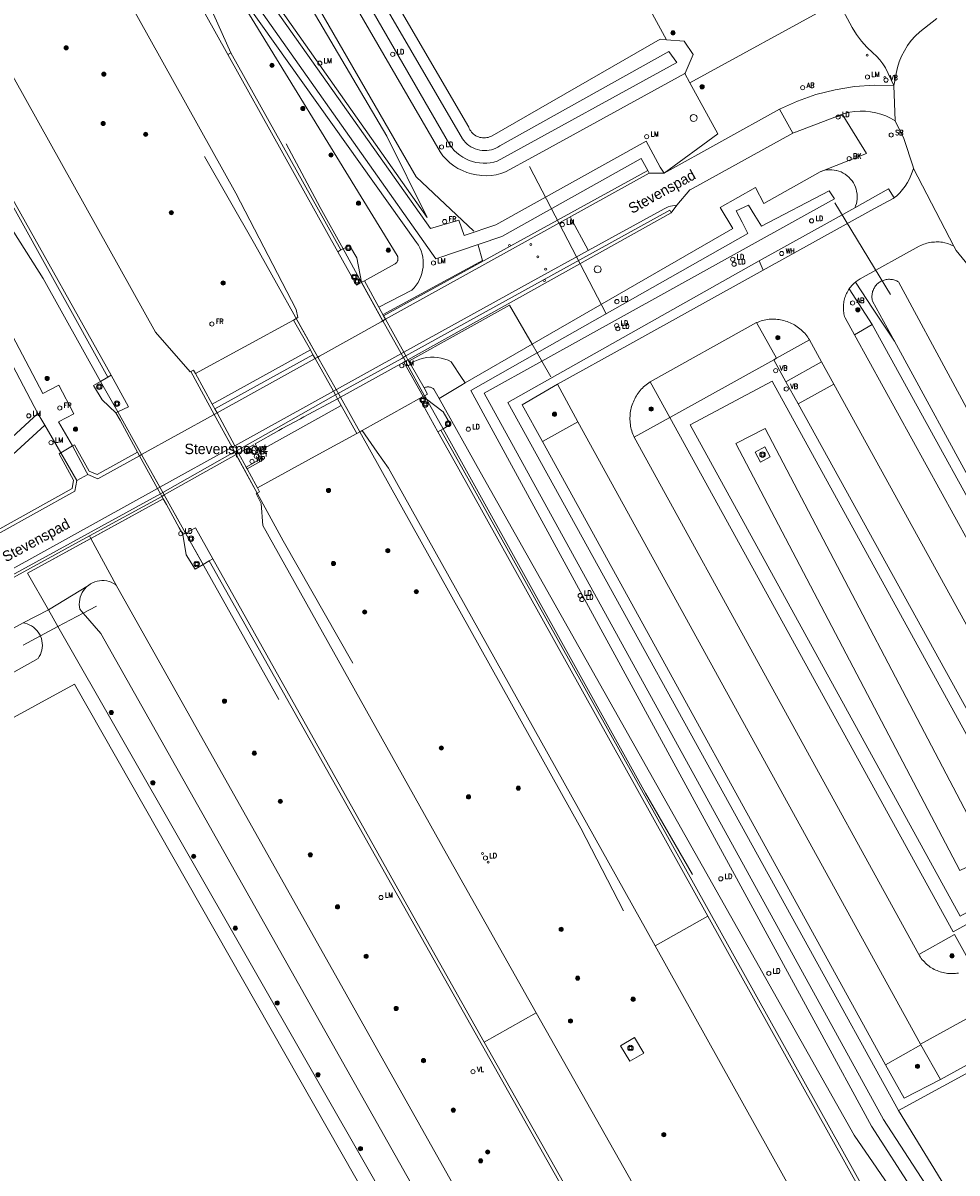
# Model space of a CAD drawing. Header units: metres. Extents: x 138165 to 154469, y 480134 to 494189.
# Tile 108 of 256: x 146651 to 146762, y 483644 to 483781. Entities that reach past the tile are written whole.
import ezdxf

# ---------------------------------------------------------------- set-up
doc = ezdxf.new("R2010")
doc.units = ezdxf.units.M
doc.header["$LTSCALE"] = 0.001
doc.header["$MEASUREMENT"] = 0
for name, color, linetype, lineweight in [('Level 5', 7, 'Continuous', 0), ('TOP-L-duiker', 7, 'Continuous', 0), ('TOP-L-faunaraster', 7, 'Continuous', 0), ('TOP-L-terrein schutting raster hek leuning', 7, 'Continuous', 0), ('TOP-L-topo objecten punt', 7, 'Continuous', 0), ('TOP-L-topo objecten vlak', 7, 'Continuous', 0), ('TOP-L-verharding vangrail', 7, 'Continuous', 0), ('TOP-T-topo huisnummering naamgeving', 7, 'Continuous', 0), ('TOP_L_verharding lijnafwatering', 7, 'Continuous', 0)]:
    doc.layers.add(name, color=color, linetype=linetype, lineweight=lineweight)
doc.styles.add('Style-INTL_ISO', font='INTL_ISO.shx')
doc.styles.add('Style-STANDARD', font='STANDARD.shx')

# ---------------------------------------------------------------- blocks, each defined once
blk = doc.blocks.new('24')
at = {"layer": 'TOP-L-topo objecten punt', "color": 7, "linetype": 'Continuous', "lineweight": 0}
for radius in [0.025, 0.0182, 0.0115, 0.005]:
    blk.add_circle((0, 0), radius, dxfattribs=at)
blk = doc.blocks.new('306')
at = {"layer": 'TOP-L-topo objecten punt', "color": 7, "linetype": 'Continuous', "lineweight": 0}
blk.add_circle((0, 0), 0.025, dxfattribs=at)
at = {"layer": 'TOP-L-topo objecten punt', "color": 7, "linetype": 'Continuous', "lineweight": 0, "style": 'Style-STANDARD'}
blk.add_text('FR', height=0.06, dxfattribs=at).set_placement((0.0483, 0))
blk = doc.blocks.new('121')
at = {"layer": 'TOP-L-topo objecten punt', "color": 7, "linetype": 'Continuous', "lineweight": 0}
blk.add_circle((0, 0), 0.025, dxfattribs=at)
at = {"layer": 'TOP-L-topo objecten punt', "color": 7, "linetype": 'Continuous', "lineweight": 0, "style": 'Style-STANDARD'}
blk.add_text('LD', height=0.06, dxfattribs=at).set_placement((0.0483, 0))
blk = doc.blocks.new('39')
at = {"layer": 'TOP-L-topo objecten punt', "color": 7, "linetype": 'Continuous', "lineweight": 0}
for p, q in [((0.0175, 0.0175), (-0.0175, 0.0175)), ((-0.0175, 0.0175), (-0.0175, -0.0175)), ((0.0175, 0.0175), (0.0175, -0.0175)), ((0.0175, -0.0175), (-0.0175, -0.0175))]:
    blk.add_line(p, q, dxfattribs=at)
blk.add_circle((0, 0), 0.0332, dxfattribs=at)
blk = doc.blocks.new('*U13')
at = {"layer": 'Level 5', "color": 7, "linetype": 'Continuous', "lineweight": 0}
blk.add_circle((0, 0), 0.0415, dxfattribs=at)
blk = doc.blocks.new('150')
at = {"layer": 'Level 5', "color": 7, "linetype": 'Continuous', "lineweight": 0}
blk.add_blockref('*U13', (0, 0), dxfattribs=at)
blk = doc.blocks.new('72')
at = {"layer": 'TOP-L-topo objecten punt', "color": 7, "linetype": 'Continuous', "lineweight": 0}
blk.add_circle((0, 0), 0.025, dxfattribs=at)
at = {"layer": 'TOP-L-topo objecten punt', "color": 7, "linetype": 'Continuous', "lineweight": 0, "style": 'Style-STANDARD'}
blk.add_text('BK', height=0.06, dxfattribs=at).set_placement((0.0483, 0))
blk = doc.blocks.new('73')
at = {"layer": 'TOP-L-topo objecten punt', "color": 7, "linetype": 'Continuous', "lineweight": 0}
blk.add_circle((0, 0), 0.025, dxfattribs=at)
at = {"layer": 'TOP-L-topo objecten punt', "color": 7, "linetype": 'Continuous', "lineweight": 0, "style": 'Style-STANDARD'}
blk.add_text('WP', height=0.06, dxfattribs=at).set_placement((0.0483, 0))
blk = doc.blocks.new('10')
at = {"layer": 'TOP-L-topo objecten punt', "linetype": 'Continuous', "lineweight": 0}
blk.add_circle((0, 0), 0.0125, dxfattribs=at)
blk = doc.blocks.new('16')
at = {"layer": 'TOP-L-topo objecten punt', "color": 7, "linetype": 'Continuous', "lineweight": 0}
blk.add_circle((0, 0), 0.025, dxfattribs=at)
at = {"layer": 'TOP-L-topo objecten punt', "color": 7, "linetype": 'Continuous', "lineweight": 0, "style": 'Style-STANDARD'}
blk.add_text('LM', height=0.06, dxfattribs=at).set_placement((0.0483, 0))
blk = doc.blocks.new('123')
at = {"layer": 'TOP-L-topo objecten punt', "color": 7, "linetype": 'Continuous', "lineweight": 0}
blk.add_circle((0, 0), 0.025, dxfattribs=at)
at = {"layer": 'TOP-L-topo objecten punt', "color": 7, "linetype": 'Continuous', "lineweight": 0, "style": 'Style-STANDARD'}
blk.add_text('PT', height=0.06, dxfattribs=at).set_placement((0.0483, 0))
blk = doc.blocks.new('175')
at = {"layer": 'TOP-L-topo objecten punt', "color": 7, "linetype": 'Continuous', "lineweight": 0}
blk.add_circle((0, 0), 0.025, dxfattribs=at)
at = {"layer": 'TOP-L-topo objecten punt', "color": 7, "linetype": 'Continuous', "lineweight": 0, "style": 'Style-STANDARD'}
blk.add_text('SB', height=0.06, dxfattribs=at).set_placement((0.0483, 0))
blk = doc.blocks.new('14')
at = {"layer": 'TOP-L-topo objecten punt', "color": 7, "linetype": 'Continuous', "lineweight": 0}
blk.add_circle((0, 0), 0.025, dxfattribs=at)
at = {"layer": 'TOP-L-topo objecten punt', "color": 7, "linetype": 'Continuous', "lineweight": 0, "style": 'Style-STANDARD'}
blk.add_text('VB', height=0.06, dxfattribs=at).set_placement((0.0483, 0))
blk = doc.blocks.new('302')
at = {"layer": 'TOP-L-topo objecten punt', "color": 7, "linetype": 'Continuous', "lineweight": 0}
blk.add_circle((0, 0), 0.025, dxfattribs=at)
at = {"layer": 'TOP-L-topo objecten punt', "color": 7, "linetype": 'Continuous', "lineweight": 0, "style": 'Style-STANDARD'}
blk.add_text('WH', height=0.06, dxfattribs=at).set_placement((0.0483, 0))
blk = doc.blocks.new('11')
at = {"layer": 'TOP-L-topo objecten punt', "color": 7, "linetype": 'Continuous', "lineweight": 0}
blk.add_circle((0, 0), 0.025, dxfattribs=at)
at = {"layer": 'TOP-L-topo objecten punt', "color": 7, "linetype": 'Continuous', "lineweight": 0, "style": 'Style-STANDARD'}
blk.add_text('AB', height=0.06, dxfattribs=at).set_placement((0.0483, 0))
blk = doc.blocks.new('15')
at = {"layer": 'TOP-L-topo objecten punt', "color": 7, "linetype": 'Continuous', "lineweight": 0}
blk.add_circle((0, 0), 0.025, dxfattribs=at)
at = {"layer": 'TOP-L-topo objecten punt', "color": 7, "linetype": 'Continuous', "lineweight": 0, "style": 'Style-STANDARD'}
blk.add_text('VL', height=0.06, dxfattribs=at).set_placement((0.0483, 0))

msp = doc.modelspace()

# ---------------------------------------------------------------- linework, layer by layer
at = {"layer": 'TOP-L-duiker', "flags": 128}
for points in [[(146720.26, 483746.35), (146711.09, 483763.91)], [(146747.54, 483759.6), (146754.18, 483748.64)], [(146650.62, 483706.8), (146652.68, 483707.89), (146654.78, 483709.01), (146657.81, 483710.62), (146659.38, 483711.45)]]:
    msp.add_lwpolyline(points, dxfattribs=at)
at = {"layer": 'TOP-L-faunaraster', "flags": 128}
for points in [[(146618.09, 483891.85), (146629.46, 483877.91), (146638.86, 483860.59), (146658.21, 483830.83), (146697.54, 483762.68), (146704.43, 483756.19)], [(146704.97, 483754.55), (146705.48, 483752.7), (146693.62, 483746.27)], [(146713.62, 483738.81), (146712.55, 483740.69), (146711.99, 483741.67), (146711.4, 483742.7), (146708.71, 483747.39), (146696.7, 483740.7)]]:
    msp.add_lwpolyline(points, dxfattribs=at)
at = {"layer": 'TOP-L-terrein schutting raster hek leuning', "flags": 128}
msp.add_lwpolyline([(146667.37, 483724.26), (146667.35, 483724.25), (146651.13, 483715.39), (146653.64, 483711), (146654.78, 483709.01), (146760.72, 483523.76), (146761.69, 483516.96), (146771.52, 483500)], dxfattribs=at)
at = {"layer": 'TOP-L-topo objecten vlak', "flags": 128}
for points in [[(146675.41, 483877.69), (146674.08, 483877.03), (146727.46, 483779.04)], [(146727.46, 483779.04), (146726.68, 483779.11), (146706.63, 483767.6), (146706.48, 483767.52), (146706.32, 483767.45), (146706.16, 483767.4), (146705.99, 483767.37), (146705.82, 483767.34), (146705.65, 483767.34), (146705.48, 483767.34), (146705.32, 483767.37), (146705.15, 483767.4), (146704.99, 483767.46), (146704.83, 483767.52), (146704.68, 483767.6), (146704.54, 483767.69), (146704.4, 483767.8), (146704.28, 483767.92), (146704.17, 483768.04), (146704.07, 483768.18), (146703.98, 483768.32), (146703.9, 483768.48), (146703.84, 483768.63), (146651.32, 483858.63)], [(146635.2, 483848.81), (146675.06, 483777.28)], [(146628.88, 483845.27), (146676.03, 483760.75), (146683.23, 483746.86), (146683.42, 483745.9), (146683.23, 483745.78)], [(146668.07, 483824.52), (146701.58, 483766.52), (146701.83, 483766.18), (146702.11, 483765.85), (146702.42, 483765.56), (146702.76, 483765.29), (146703.11, 483765.05), (146703.49, 483764.84), (146703.88, 483764.66), (146704.28, 483764.52), (146704.7, 483764.42), (146705.12, 483764.35), (146705.55, 483764.32), (146705.98, 483764.33), (146706.41, 483764.37), (146706.83, 483764.45), (146707.24, 483764.57), (146728.68, 483776.33), (146727.71, 483777.67), (146707.56, 483766.38), (146707.32, 483766.23), (146707.07, 483766.1), (146706.81, 483766), (146706.54, 483765.92), (146706.27, 483765.86), (146705.99, 483765.83), (146705.7, 483765.82), (146705.42, 483765.83), (146705.14, 483765.87), (146704.87, 483765.94), (146704.61, 483766.03), (146704.35, 483766.14), (146704.1, 483766.27), (146703.86, 483766.43), (146703.64, 483766.6), (146703.44, 483766.8), (146703.26, 483767.01), (146703.09, 483767.24), (146659.08, 483842.81)], [(146650.13, 483842.04), (146694.07, 483767.53), (146698.88, 483757.82), (146675.23, 483791.43), (146660.63, 483817.67), (146660.34, 483820.32), (146651.94, 483835.94), (146650.13, 483842.04)], [(146670.66, 483739.45), (146670.57, 483739.4), (146666.42, 483744.14), (146614.54, 483837.23)], [(146675.42, 483777.49), (146659.04, 483814.09), (146656.14, 483819.45)], [(146656.64, 483819.69), (146659.11, 483816.19), (146673.27, 483790.66), (146699.91, 483752.91), (146707.8, 483755.58), (146724.42, 483764.89), (146725.23, 483763.43)], [(146727.17, 483763.13), (146726.71, 483763.83), (146725.04, 483766.96), (146707.05, 483756.95), (146703.28, 483755.68), (146702.66, 483757.53), (146699.26, 483756.51), (146674.58, 483791.42), (146660.35, 483817.07), (146657.93, 483820.45)], [(146678.53, 483803.4), (146700.41, 483765.67), (146700.76, 483765.2), (146701.16, 483764.77), (146701.59, 483764.37), (146702.06, 483764.01), (146702.55, 483763.7), (146703.07, 483763.43), (146703.62, 483763.21), (146704.18, 483763.04), (146704.76, 483762.92), (146705.1, 483762.88), (146705.34, 483762.85), (146705.92, 483762.83), (146706.51, 483762.86), (146707.09, 483762.95), (146707.66, 483763.09), (146708.22, 483763.28), (146711.43, 483765.04), (146729.64, 483775.03)], [(146664.27, 483729.82), (146663.79, 483730.69), (146662.19, 483733.63), (146661.71, 483734.53), (146660.08, 483736.06), (146659.04, 483737.78), (146659.88, 483738.27), (146660.74, 483738.78), (146648.9, 483760.08), (146631.12, 483785.83), (146628, 483790.57), (146625.03, 483795.4), (146622.22, 483800.32)], [(146620.4, 483799.3), (146629.84, 483777.33), (146652.38, 483734.44)], [(146621.7, 483800.02), (146631.52, 483777.54), (146652.97, 483736.81), (146654.9, 483737.82), (146656.67, 483734.41), (146654.86, 483733.43), (146656.53, 483730.56)], [(146691.37, 483750.26), (146694.98, 483752.26), (146695.04, 483752.29), (146695.09, 483752.34), (146695.14, 483752.38), (146695.19, 483752.43), (146695.23, 483752.48), (146695.27, 483752.54), (146695.3, 483752.6), (146695.33, 483752.66), (146695.35, 483752.72), (146695.37, 483752.79), (146695.38, 483752.86), (146695.38, 483752.92), (146695.38, 483752.99), (146695.37, 483753.06), (146695.36, 483753.13), (146695.34, 483753.19), (146695.31, 483753.25), (146695.28, 483753.31), (146673.99, 483788.04), (146697.6, 483754.87), (146697.82, 483754.55), (146698, 483754.2), (146698.15, 483753.84), (146698.26, 483753.47), (146698.35, 483753.09), (146698.4, 483752.7), (146698.41, 483752.31), (146698.39, 483751.92), (146698.33, 483751.54), (146698.25, 483751.16), (146698.12, 483750.79), (146697.97, 483750.43), (146697.78, 483750.09), (146697.57, 483749.77), (146697.32, 483749.46), (146697.05, 483749.18), (146693.11, 483747.12)], [(146730.25, 483773.92), (146747.57, 483783.4), (146747.97, 483783.54)], [(146747.97, 483783.54), (146749.64, 483780.5), (146750.15, 483779.67), (146750.73, 483778.89), (146751.39, 483778.16), (146752.1, 483777.5), (146752.54, 483777.11), (146752.94, 483776.67), (146753.3, 483776.2), (146753.61, 483775.69), (146754.58, 483773.59)], [(146759.74, 483781.59), (146758.26, 483780.45), (146757.69, 483779.99), (146757.16, 483779.49), (146756.68, 483778.95), (146756.24, 483778.36), (146755.86, 483777.74), (146755.53, 483777.1), (146755.25, 483776.42), (146755.03, 483775.73), (146754.87, 483775.02), (146754.77, 483774.3), (146754.58, 483773.59)], [(146729.64, 483775.03), (146729.68, 483775.06), (146730.62, 483777.31), (146729.54, 483778.87), (146727.46, 483779.04)], [(146675.42, 483777.49), (146675.06, 483777.28)], [(146675.06, 483777.28), (146688.21, 483753.74)], [(146688.58, 483753.96), (146675.42, 483777.49)], [(146729.64, 483775.03), (146730.25, 483773.92)], [(146727.17, 483763.13), (146733.58, 483767.81), (146730.25, 483773.92)], [(146754.58, 483773.59), (146752.24, 483773.64), (146749.89, 483773.47), (146747.58, 483773.09), (146745.3, 483772.52), (146743.08, 483771.74), (146740.95, 483770.77)], [(146754.58, 483773.59), (146754.75, 483769.39)], [(146740.95, 483770.77), (146727.17, 483763.13)], [(146742.54, 483767.92), (146740.95, 483770.77)], [(146745.81, 483763.3), (146751.34, 483765.47), (146748.49, 483770.04), (146747.54, 483769.82)], [(146747.54, 483769.82), (146748.12, 483770.07), (146748.72, 483770.27), (146749.33, 483770.41), (146749.95, 483770.51), (146750.58, 483770.55), (146751.2, 483770.53), (146751.83, 483770.47), (146752.44, 483770.35), (146753.05, 483770.19), (146753.64, 483769.97), (146754.21, 483769.7), (146754.75, 483769.39)], [(146742.54, 483767.92), (146742.83, 483768.03), (146742.85, 483768.04), (146747.54, 483769.82)], [(146754.75, 483769.39), (146755.8, 483767.28), (146756.91, 483763.89), (146756.95, 483763.7)], [(146728.69, 483759.3), (146730.25, 483761.14), (146730.26, 483761.15), (146742.54, 483767.92)], [(146725.23, 483763.43), (146693.67, 483746.11)], [(146725.4, 483763.11), (146693.9, 483745.7)], [(146745.81, 483763.3), (146739.08, 483759.51), (146738.07, 483761.4), (146733.87, 483759.04), (146735.36, 483756.53), (146711.4, 483742.7), (146703.39, 483738.08)], [(146725.23, 483763.43), (146725.4, 483763.11)], [(146725.4, 483763.11), (146727.17, 483763.13)], [(146749.93, 483758.98), (146749.97, 483759.08), (146750.03, 483759.24), (146750.12, 483759.52), (146750.16, 483759.71), (146750.21, 483760.07), (146750.22, 483760.36), (146750.21, 483760.64), (146750.15, 483760.97), (146750.1, 483761.2), (146750.01, 483761.47), (146749.9, 483761.73), (146749.77, 483761.98), (146749.61, 483762.21), (146749.43, 483762.43), (146749.24, 483762.64), (146749.02, 483762.83), (146748.79, 483763), (146748.55, 483763.14), (146748.3, 483763.27), (146748.03, 483763.37), (146747.76, 483763.45), (146747.7, 483763.46), (146747.48, 483763.5), (146747.2, 483763.53), (146746.92, 483763.53), (146746.63, 483763.51), (146746.35, 483763.47), (146746.08, 483763.4), (146745.81, 483763.3)], [(146756.95, 483763.7), (146756.77, 483763.24), (146756.45, 483762.47), (146756.23, 483762.01), (146755.96, 483761.57), (146755.65, 483761.16), (146755.31, 483760.78), (146754.94, 483760.43), (146754.69, 483760.24), (146754.63, 483760.2)], [(146761.77, 483754.42), (146756.95, 483763.7)], [(146712.55, 483740.69), (146747.51, 483760.08), (146746.88, 483761.01), (146738.78, 483756.79), (146737.98, 483758.09), (146737.23, 483759.32), (146735.78, 483758.63), (146736.48, 483757.27), (146737.17, 483755.94), (146711.99, 483741.67)], [(146754.63, 483760.2), (146753.97, 483761.27), (146749.93, 483758.98)], [(146648.9, 483760.08), (146660.74, 483738.78)], [(146661.13, 483739.02), (146649.23, 483760.25)], [(146728.69, 483759.3), (146728.43, 483759.28), (146728.17, 483759.24), (146727.91, 483759.18), (146727.66, 483759.1), (146727.42, 483759), (146727.19, 483758.88), (146718.11, 483753.91), (146711.28, 483750.15), (146696.1, 483741.75)], [(146728.01, 483758.38), (146728.69, 483759.3)], [(146738.5, 483752.66), (146749.93, 483758.98)], [(146754.63, 483760.2), (146754.53, 483760.12), (146753.39, 483759.51), (146751.84, 483758.69), (146751.86, 483758.67), (146739.01, 483751.54)], [(146696.33, 483741.32), (146727.83, 483758.73), (146728.01, 483758.38)], [(146696.58, 483740.85), (146728.01, 483758.38)], [(146750, 483750.12), (146750.11, 483750.21), (146750.23, 483750.29), (146750.34, 483750.36), (146750.46, 483750.44), (146750.58, 483750.51), (146757.64, 483754.42), (146757.82, 483754.5), (146757.99, 483754.57), (146758.17, 483754.64), (146758.35, 483754.7), (146758.53, 483754.76), (146758.71, 483754.8), (146758.9, 483754.84), (146759.08, 483754.88), (146759.27, 483754.9), (146759.46, 483754.91), (146759.65, 483754.92), (146759.84, 483754.92), (146760.03, 483754.92), (146760.22, 483754.91), (146760.4, 483754.88), (146760.41, 483754.88), (146760.69, 483754.83), (146761.06, 483754.72), (146761.42, 483754.59), (146761.77, 483754.42)], [(146688.21, 483753.74), (146688.58, 483753.96)], [(146688.21, 483753.74), (146690.44, 483749.76), (146690.82, 483749.98), (146691.04, 483750.09), (146691.04, 483750.1)], [(146691.04, 483750.1), (146690.46, 483753.01), (146689.58, 483754.51), (146688.83, 483754.09), (146688.58, 483753.96)], [(146761.77, 483754.42), (146762.04, 483753.88), (146766.88, 483747.95)], [(146755.15, 483651.24), (146744.44, 483670.66), (146708.51, 483735.77), (146738.5, 483752.66)], [(146739.01, 483751.54), (146738.5, 483752.66)], [(146739.01, 483751.54), (146723.07, 483742.72), (146714.45, 483737.94)], [(146691.37, 483750.26), (146691.04, 483750.1)], [(146693.59, 483745.51), (146691.04, 483750.1)], [(146693.11, 483747.12), (146691.37, 483750.26)], [(146749.27, 483749.32), (146749.36, 483749.45), (146749.45, 483749.57), (146749.55, 483749.69), (146749.66, 483749.8), (146749.77, 483749.91), (146749.89, 483750.02), (146750, 483750.12)], [(146754.66, 483743.06), (146752.14, 483746.9), (146750, 483750.12)], [(146768.13, 483726.13), (146755.16, 483750.14), (146755.05, 483750.2), (146754.94, 483750.26), (146754.82, 483750.31), (146754.7, 483750.35), (146754.58, 483750.39), (146754.45, 483750.42), (146754.33, 483750.44), (146754.2, 483750.45), (146754.08, 483750.46), (146753.95, 483750.46), (146753.82, 483750.45), (146753.7, 483750.43), (146753.57, 483750.41), (146753.45, 483750.37), (146753.33, 483750.33), (146753.21, 483750.28), (146753.1, 483750.23), (146752.98, 483750.17), (146752.88, 483750.1), (146752.77, 483750.02), (146752.68, 483749.94), (146752.58, 483749.86), (146752.5, 483749.76), (146752.42, 483749.67), (146752.34, 483749.56), (146752.27, 483749.46), (146752.21, 483749.35), (146752.15, 483749.23), (146752.11, 483749.11), (146752.06, 483748.99), (146752.03, 483748.87), (146752.01, 483748.75), (146751.99, 483748.62), (146751.98, 483748.49), (146751.97, 483748.37), (146751.98, 483748.24), (146751.99, 483748.11), (146752.01, 483747.99), (146752.04, 483747.86), (146754.66, 483743.06)], [(146749.9, 483743.81), (146748.77, 483745.86), (146748.72, 483746.02), (146748.68, 483746.18), (146748.64, 483746.34), (146748.61, 483746.51), (146748.59, 483746.67), (146748.58, 483746.83), (146748.57, 483747), (146748.57, 483747.16), (146748.57, 483747.33), (146748.59, 483747.49), (146748.61, 483747.65), (146748.63, 483747.82), (146748.67, 483747.98), (146748.71, 483748.14), (146748.76, 483748.29), (146748.81, 483748.45), (146748.87, 483748.6), (146748.94, 483748.75), (146749.01, 483748.9), (146749.09, 483749.05), (146749.17, 483749.19), (146749.27, 483749.32)], [(146749.27, 483749.32), (146751.99, 483745.05)], [(146693.67, 483746.11), (146693.11, 483747.12)], [(146671.2, 483739.22), (146682.9, 483745.57)], [(146683.23, 483745.78), (146682.9, 483745.57)], [(146682.9, 483745.57), (146684.92, 483742.05)], [(146683.23, 483745.78), (146685.83, 483741.17)], [(146696.1, 483741.75), (146693.9, 483745.7), (146693.38, 483745.38), (146686.02, 483741.27), (146685.49, 483741.01), (146687.67, 483737.09)], [(146693.59, 483745.51), (146693.38, 483745.38), (146686.02, 483741.27), (146685.83, 483741.17)], [(146693.9, 483745.7), (146693.59, 483745.51)], [(146696.27, 483740.68), (146693.59, 483745.51)], [(146693.9, 483745.7), (146693.67, 483746.11)], [(146693.9, 483745.7), (146696.1, 483741.75)], [(146738.19, 483745.29), (146725.49, 483738.22)], [(146738.19, 483745.29), (146738.38, 483745.36), (146738.56, 483745.43), (146738.75, 483745.49), (146738.94, 483745.54), (146739.13, 483745.59), (146739.32, 483745.62), (146739.52, 483745.65), (146739.71, 483745.68), (146739.91, 483745.69), (146740.11, 483745.7), (146740.3, 483745.7), (146740.5, 483745.69), (146740.69, 483745.67), (146740.89, 483745.65), (146741.08, 483745.62), (146741.28, 483745.58), (146741.47, 483745.53), (146741.66, 483745.48), (146741.84, 483745.42), (146742.03, 483745.35), (146742.21, 483745.28), (146742.39, 483745.19), (146742.56, 483745.1), (146742.73, 483745.01), (146742.9, 483744.9), (146743.07, 483744.79), (146743.23, 483744.68), (146743.38, 483744.56), (146743.53, 483744.43), (146743.67, 483744.29), (146743.81, 483744.16), (146743.95, 483744.01), (146744.07, 483743.86), (146744.19, 483743.71), (146744.31, 483743.55), (146744.42, 483743.38), (146744.52, 483743.22)], [(146740.58, 483741.06), (146738.19, 483745.29)], [(146751.99, 483745.05), (146749.9, 483743.81)], [(146789.84, 483676.44), (146751.99, 483745.05)], [(146716.86, 483733.46), (146757.79, 483659.16), (146787.56, 483675.55), (146749.9, 483743.81)], [(146744.52, 483743.22), (146740.58, 483741.06)], [(146744.52, 483743.22), (146745.97, 483740.59)], [(146754.66, 483743.06), (146764.89, 483724.31), (146765.37, 483723.42), (146789.18, 483679.78), (146793.37, 483672.04)], [(146673.19, 483735.55), (146684.92, 483742.05)], [(146685.21, 483741.43), (146673.5, 483734.98)], [(146684.92, 483742.05), (146685.21, 483741.43)], [(146685.49, 483741.01), (146685.21, 483741.43)], [(146685.83, 483741.17), (146685.49, 483741.01)], [(146685.83, 483741.17), (146688.51, 483736.4)], [(146696.1, 483741.75), (146687.67, 483737.09)], [(146687.91, 483736.65), (146688.15, 483736.2), (146688.51, 483736.4), (146696.07, 483740.57), (146696.27, 483740.68), (146696.58, 483740.85), (146696.33, 483741.32)], [(146687.91, 483736.65), (146688.44, 483736.93), (146695.83, 483741), (146696.33, 483741.32)], [(146696.1, 483741.75), (146696.33, 483741.32)], [(146696.33, 483741.32), (146696.1, 483741.75)], [(146696.33, 483741.32), (146696.58, 483740.85)], [(146696.84, 483740.39), (146697.21, 483740.6), (146697.6, 483740.78), (146698.01, 483740.92), (146698.42, 483741.03), (146698.84, 483741.11), (146699.27, 483741.15), (146699.7, 483741.15), (146700.12, 483741.11), (146700.54, 483741.04), (146700.96, 483740.93), (146701.36, 483740.79), (146701.75, 483740.61), (146703.03, 483738.63), (146703.23, 483738.34), (146703.39, 483738.08)], [(146711.99, 483741.67), (146704.07, 483737.19), (146745.52, 483661.15), (146751.94, 483649.37), (146756.92, 483641.62), (146764.97, 483629.1)], [(146712.55, 483740.69), (146711.99, 483741.67)], [(146673.81, 483734.52), (146685.49, 483741.01)], [(146687.67, 483737.09), (146685.49, 483741.01)], [(146696.07, 483740.57), (146688.51, 483736.4)], [(146696.07, 483740.57), (146696.27, 483740.68)], [(146698.38, 483736.45), (146696.07, 483740.57)], [(146696.27, 483740.68), (146696.58, 483740.85)], [(146696.27, 483740.68), (146698.57, 483736.55)], [(146696.84, 483740.39), (146696.58, 483740.85)], [(146698.51, 483737.51), (146696.84, 483740.39)], [(146766.4, 483630.04), (146753.38, 483650.15), (146705.67, 483736.87), (146712.55, 483740.69)], [(146743.17, 483735.59), (146774.17, 483679.45), (146761.69, 483672.54), (146727.85, 483733.96), (146740.27, 483740.84)], [(146740.27, 483740.84), (146740.58, 483741.06)], [(146740.27, 483740.84), (146741.72, 483738.22)], [(146741.72, 483738.22), (146745.97, 483740.59)], [(146745.97, 483740.59), (146747.42, 483737.96)], [(146660.74, 483738.78), (146659.88, 483738.27), (146659.04, 483737.78), (146660.08, 483736.06), (146661.71, 483734.53)], [(146661.13, 483739.02), (146660.74, 483738.78)], [(146661.92, 483734.63), (146663.21, 483735.24), (146661.13, 483739.02)], [(146671.2, 483739.22), (146670.96, 483739.62), (146670.66, 483739.45)], [(146673.45, 483734.33), (146670.66, 483739.45)], [(146673.19, 483735.55), (146671.2, 483739.22)], [(146687.67, 483737.09), (146675.89, 483730.57)], [(146687.91, 483736.65), (146687.67, 483737.09)], [(146687.67, 483737.09), (146687.91, 483736.65)], [(146700.3, 483736.24), (146699.67, 483737.35), (146699.6, 483737.41), (146699.52, 483737.47), (146699.43, 483737.51), (146699.35, 483737.55), (146699.26, 483737.58), (146699.16, 483737.6), (146699.07, 483737.61), (146698.97, 483737.62), (146698.88, 483737.61), (146698.78, 483737.6), (146698.69, 483737.58), (146698.6, 483737.55), (146698.51, 483737.51)], [(146698.51, 483737.51), (146698.91, 483736.74), (146698.57, 483736.55)], [(146703.39, 483738.08), (146702.89, 483737.78), (146700.3, 483736.24)], [(146712.63, 483731.09), (146710.22, 483735.49), (146714.45, 483737.94)], [(146714.45, 483737.94), (146716.86, 483733.46)], [(146723.59, 483731.63), (146723.51, 483731.81), (146723.43, 483731.99), (146723.37, 483732.17), (146723.31, 483732.36), (146723.25, 483732.55), (146723.21, 483732.74), (146723.17, 483732.94), (146723.14, 483733.13), (146723.11, 483733.33), (146723.1, 483733.52), (146723.09, 483733.72), (146723.09, 483733.92), (146723.1, 483734.12), (146723.11, 483734.31), (146723.13, 483734.51), (146723.16, 483734.7), (146723.2, 483734.9), (146723.24, 483735.09), (146723.29, 483735.28), (146723.35, 483735.47), (146723.42, 483735.66), (146723.49, 483735.84), (146723.57, 483736.02), (146723.65, 483736.2), (146723.75, 483736.37), (146723.85, 483736.54), (146723.95, 483736.71), (146724.06, 483736.87), (146724.18, 483737.03), (146724.31, 483737.18), (146724.44, 483737.33), (146724.57, 483737.47), (146724.71, 483737.61), (146724.86, 483737.74), (146725.01, 483737.87), (146725.17, 483737.99), (146725.33, 483738.11), (146725.49, 483738.22)], [(146725.49, 483738.22), (146727.83, 483733.96), (146723.59, 483731.63)], [(146762.5, 483674.41), (146730.29, 483733.07), (146740.05, 483738.3), (146772.27, 483679.76), (146762.5, 483674.41)], [(146741.72, 483738.22), (146743.17, 483735.59)], [(146747.42, 483737.96), (146743.17, 483735.59)], [(146778.52, 483681.55), (146747.42, 483737.96)], [(146676.18, 483730.03), (146681.11, 483732.82), (146687.91, 483736.65)], [(146678.79, 483729.94), (146678.33, 483730.81), (146681.15, 483732.41), (146681.57, 483732.64), (146683.74, 483733.81), (146684.13, 483734.03), (146688.15, 483736.2)], [(146687.91, 483736.65), (146688.15, 483736.2)], [(146688.15, 483736.2), (146688.51, 483736.4)], [(146688.15, 483736.2), (146688.6, 483735.4)], [(146688.51, 483736.4), (146690.83, 483732.25)], [(146697.96, 483736.23), (146691.1, 483732.4)], [(146698.38, 483736.45), (146697.96, 483736.23)], [(146697.96, 483736.23), (146700.16, 483732.25)], [(146698.57, 483736.55), (146698.38, 483736.45)], [(146698.57, 483736.55), (146698.8, 483736.13)], [(146698.8, 483736.13), (146700.77, 483732.59)], [(146698.8, 483736.13), (146700.8, 483734.64), (146701.66, 483733.12), (146700.77, 483732.59)], [(146836.82, 483505.16), (146835.39, 483507.18), (146831.6, 483512.53), (146778.72, 483604.05), (146770.63, 483618.05), (146749.88, 483648.29), (146705.21, 483727.49), (146700.3, 483736.24)], [(146652.38, 483734.44), (146642.63, 483725.47), (146635.48, 483718.9)], [(146652.38, 483734.44), (146653.21, 483733.06)], [(146661.71, 483734.53), (146661.92, 483734.63)], [(146661.71, 483734.53), (146662.19, 483733.63), (146663.79, 483730.69), (146664.27, 483729.82), (146664.5, 483729.39)], [(146661.92, 483734.63), (146664.77, 483729.54)], [(146675.89, 483730.57), (146673.81, 483734.52), (146673.45, 483734.33), (146664.77, 483729.54), (146664.5, 483729.39), (146666.68, 483725.47)], [(146664.77, 483729.54), (146673.45, 483734.33)], [(146673.5, 483734.98), (146673.19, 483735.55)], [(146673.81, 483734.52), (146673.45, 483734.33)], [(146676.05, 483729.55), (146673.45, 483734.33)], [(146673.5, 483734.98), (146673.81, 483734.52)], [(146673.81, 483734.52), (146675.89, 483730.57)], [(146688.6, 483735.4), (146678.79, 483729.94)], [(146688.6, 483735.4), (146690.46, 483732.05)], [(146628.67, 483709.48), (146628.65, 483709.52), (146628.26, 483710.22), (146653.21, 483733.06)], [(146653.21, 483733.06), (146655.12, 483729.76)], [(146716.86, 483733.46), (146712.63, 483731.09)], [(146690.46, 483732.05), (146685.92, 483729.57), (146678.59, 483725.58)], [(146690.46, 483732.05), (146690.83, 483732.25)], [(146690.83, 483732.25), (146690.98, 483732.33), (146691.1, 483732.4)], [(146691.1, 483732.4), (146692.88, 483729.84), (146694.27, 483727.91), (146726.08, 483670.87)], [(146700.52, 483732.45), (146700.16, 483732.25)], [(146700.16, 483732.25), (146702.44, 483728.14), (146732.38, 483674.42)], [(146700.77, 483732.59), (146700.52, 483732.45)], [(146858.86, 483449.15), (146848, 483467.99), (146839.71, 483482.7), (146773.29, 483601.89), (146702.96, 483728.09), (146700.52, 483732.45)], [(146723.59, 483731.63), (146757.57, 483669.84)], [(146739.23, 483732.63), (146766.04, 483681.56), (146762.46, 483679.89), (146735.73, 483730.84), (146739.23, 483732.63)], [(146655.12, 483729.76), (146656.53, 483730.56)], [(146656.53, 483730.56), (146656.74, 483730.68), (146658.5, 483727.55), (146659.45, 483727.14), (146664.27, 483729.82)], [(146656.53, 483730.56), (146658.18, 483727.43), (146658.33, 483727.16)], [(146675.89, 483730.57), (146675.59, 483730.4), (146666.96, 483725.63), (146666.68, 483725.47)], [(146675.89, 483730.57), (146676.18, 483730.03)], [(146676.18, 483730.03), (146675.89, 483730.57)], [(146677.26, 483728.05), (146679.01, 483729.01), (146678.15, 483730.7), (146676.35, 483729.72)], [(146712.63, 483731.09), (146753.62, 483656.7)], [(146738.02, 483729.81), (146738.66, 483728.62), (146739.84, 483729.26), (146739.2, 483730.45), (146738.02, 483729.81)], [(146655.12, 483729.76), (146654.92, 483729.62), (146656.63, 483726.48), (146656.48, 483725.47), (146629.09, 483710.25), (146629.28, 483709.9)], [(146657.02, 483726.44), (146655.12, 483729.76)], [(146664.5, 483729.39), (146659.53, 483726.62), (146658.33, 483727.16)], [(146664.5, 483729.39), (146664.27, 483729.82)], [(146664.77, 483729.54), (146664.5, 483729.39)], [(146664.5, 483729.39), (146666.68, 483725.47), (146667.02, 483724.86), (146667.18, 483724.54)], [(146666.68, 483725.47), (146664.5, 483729.39)], [(146664.77, 483729.54), (146667.48, 483724.71)], [(146667.02, 483724.86), (146667.18, 483724.54), (146667.48, 483724.71), (146676.05, 483729.55), (146676.35, 483729.72), (146676.18, 483730.03)], [(146667.02, 483724.86), (146667.3, 483725.02), (146675.88, 483729.87), (146676.18, 483730.03)], [(146676.05, 483729.55), (146667.48, 483724.71)], [(146676.05, 483729.55), (146676.35, 483729.72)], [(146678.57, 483724.93), (146676.05, 483729.55)], [(146676.35, 483729.72), (146676.18, 483730.03)], [(146676.35, 483729.72), (146677.26, 483728.05)], [(146677.37, 483727.84), (146679.29, 483728.9), (146678.79, 483729.94)], [(146677.37, 483727.84), (146677.26, 483728.05)], [(146678.59, 483725.58), (146678.4, 483725.94), (146677.37, 483727.84)], [(146657.02, 483726.44), (146656.81, 483725.16), (146629.28, 483709.9)], [(146658.33, 483727.16), (146657.02, 483726.44)], [(146666.68, 483725.47), (146631.44, 483705.98), (146631.19, 483705.82), (146630.96, 483705.63), (146630.75, 483705.43), (146630.55, 483705.21), (146630.38, 483704.97)], [(146631.4, 483705.36), (146667.02, 483724.86)], [(146666.68, 483725.47), (146667.02, 483724.86)], [(146667.02, 483724.86), (146666.68, 483725.47)], [(146667.18, 483724.54), (146667.02, 483724.86)], [(146667.18, 483724.54), (146667.48, 483724.71)], [(146667.48, 483724.71), (146670.02, 483720.17)], [(146711.9, 483662.88), (146701.16, 483681.89), (146679.24, 483721.08), (146679.04, 483723.68), (146678.46, 483724.88), (146678.57, 483724.93)], [(146678.57, 483724.93), (146678.86, 483725.07), (146678.59, 483725.58)], [(146667.18, 483724.54), (146658.54, 483719.82)], [(146667.35, 483724.25), (146658.7, 483719.52)], [(146667.18, 483724.54), (146667.35, 483724.25), (146667.73, 483723.56), (146669.25, 483720.78), (146669.69, 483720.02), (146670.02, 483720.17)], [(146667.35, 483724.25), (146667.18, 483724.54)], [(146670.02, 483720.17), (146670.02, 483720.17), (146669.69, 483720.02), (146669.25, 483720.78), (146667.73, 483723.56), (146667.35, 483724.25)], [(146673.27, 483717.09), (146671.2, 483720.8), (146670.02, 483720.17)], [(146658.54, 483719.82), (146631.57, 483705.08), (146631.4, 483705.36)], [(146653.64, 483711), (146651.13, 483715.39), (146658.7, 483719.52)], [(146658.7, 483719.52), (146658.54, 483719.82)], [(146658.7, 483719.52), (146661.74, 483713.96)], [(146672.13, 483716.4), (146671.18, 483715.84), (146670.11, 483717.56), (146669.71, 483720.01), (146670.02, 483720.17)], [(146670.02, 483720.17), (146670.02, 483720.17)], [(146670.02, 483720.17), (146672.13, 483716.4), (146672.85, 483716.83)], [(146672.13, 483716.4), (146670.02, 483720.17)], [(146855.38, 483398.29), (146852.73, 483403.52), (146838.6, 483426.75), (146806.69, 483479.22), (146803.72, 483484.71), (146802.9, 483486.22), (146791.11, 483510.18), (146790.74, 483510), (146789.63, 483512.23), (146788.24, 483514.97), (146786.68, 483517.82), (146743.78, 483591.7), (146718.57, 483635.76), (146694.64, 483678.12), (146672.85, 483716.83), (146672.13, 483716.4)], [(146673.27, 483717.09), (146672.85, 483716.83)], [(146672.85, 483716.83), (146694.64, 483678.12), (146718.57, 483635.76), (146743.78, 483591.7), (146786.68, 483517.82), (146788.24, 483514.97), (146789.63, 483512.23), (146790.74, 483510), (146791.11, 483510.18)], [(146705.69, 483659.38), (146694.99, 483678.31), (146673.27, 483717.09)], [(146658.41, 483713.92), (146653.64, 483711)], [(146658.41, 483713.92), (146658.19, 483713.73), (146657.99, 483713.52), (146657.82, 483713.29), (146657.67, 483713.05), (146657.54, 483712.78), (146657.45, 483712.51), (146657.38, 483712.23), (146657.34, 483711.94), (146657.33, 483711.65), (146657.36, 483711.36), (146657.41, 483711.08), (146657.81, 483710.62), (146659.91, 483708.17), (146721.8, 483598.49), (146764.37, 483524.96), (146805.81, 483456.11)], [(146661.74, 483713.96), (146661.66, 483714.02), (146661.42, 483714.16), (146661.15, 483714.29), (146660.88, 483714.39), (146660.6, 483714.45), (146660.31, 483714.49), (146660.02, 483714.5), (146659.73, 483714.47), (146659.45, 483714.42), (146659.17, 483714.34), (146658.9, 483714.23), (146658.65, 483714.09), (146658.41, 483713.92)], [(146661.74, 483713.96), (146725.46, 483600.65), (146767.54, 483528.07), (146833.06, 483418.45)], [(146650.62, 483709.43), (146653.64, 483711)], [(146624.08, 483694.81), (146650.62, 483709.43)], [(146626.77, 483690.81), (146652.4, 483705.19), (146652.55, 483705.42), (146652.68, 483705.67), (146652.79, 483705.93), (146652.86, 483706.2), (146652.91, 483706.48), (146652.93, 483706.76), (146652.91, 483707.03), (146652.87, 483707.31), (146652.8, 483707.58), (146652.71, 483707.84), (146652.68, 483707.89), (146652.58, 483708.1), (146652.43, 483708.33), (146652.26, 483708.55), (146652.06, 483708.75), (146651.85, 483708.93), (146651.61, 483709.08), (146651.36, 483709.21), (146651.1, 483709.32), (146650.83, 483709.39), (146650.62, 483709.43)], [(146614.12, 483668.11), (146616.93, 483675.99), (146624.42, 483684.51), (146656.75, 483702.13), (146730.65, 483572.43), (146719.7, 483544.35), (146619.12, 483616.84)], [(146726.08, 483670.87), (146732.38, 483674.42)], [(146732.38, 483674.42), (146772.92, 483601.67), (146781.03, 483587.12)], [(146755.15, 483651.24), (146793.37, 483672.04)], [(146757.57, 483669.84), (146761.83, 483672.23), (146764.04, 483668.32)], [(146760.16, 483654.93), (146789.91, 483671.3)], [(146726.08, 483670.87), (146774.77, 483583.55)], [(146762.32, 483667.64), (146762.14, 483667.61), (146761.95, 483667.59), (146761.77, 483667.58), (146761.58, 483667.58), (146761.4, 483667.58), (146761.21, 483667.59), (146761.02, 483667.6), (146760.84, 483667.63), (146760.66, 483667.66), (146760.48, 483667.7), (146760.3, 483667.74), (146760.12, 483667.8), (146759.94, 483667.86), (146759.77, 483667.93), (146759.6, 483668), (146759.43, 483668.08), (146759.27, 483668.17), (146759.11, 483668.26), (146758.95, 483668.36), (146758.8, 483668.47), (146758.65, 483668.59), (146758.51, 483668.7), (146758.38, 483668.83), (146758.24, 483668.96), (146758.12, 483669.09), (146757.99, 483669.23), (146757.88, 483669.38), (146757.77, 483669.53), (146757.66, 483669.68), (146757.57, 483669.84)], [(146705.69, 483659.38), (146711.9, 483662.88)], [(146761.71, 483576.09), (146750.29, 483595.64), (146725.1, 483639.52), (146711.9, 483662.88)], [(146755.4, 483572.49), (146744.11, 483591.96), (146718.93, 483635.96), (146705.69, 483659.38)], [(146724.75, 483658.08), (146723.62, 483659.96), (146721.95, 483658.94), (146723.07, 483657.11), (146724.75, 483658.08)], [(146753.62, 483656.7), (146757.84, 483659.06), (146760.16, 483654.93)], [(146760.16, 483654.93), (146755.83, 483652.69), (146753.62, 483656.7)], [(146836.82, 483505.16), (146841.54, 483510.12), (146841.71, 483511.07), (146844.03, 483524.31), (146840.91, 483542.45), (146826.26, 483594.64), (146797.04, 483650.14), (146766.1, 483633.35), (146755.15, 483651.24)]]:
    msp.add_lwpolyline(points, dxfattribs=at)
at = {"layer": 'TOP-L-verharding vangrail', "flags": 128}
for points in [[(146632.45, 483780.95), (146648.75, 483757.29), (146653.01, 483750.54), (146659.88, 483738.27), (146661.92, 483734.63), (146664.77, 483729.54), (146666.96, 483725.63), (146667.3, 483725.02), (146670.02, 483720.17), (146670.02, 483720.17), (146681.15, 483700.28)], [(146682.05, 483766.62), (146686.1, 483759.05), (146688.83, 483754.09), (146691.04, 483750.09), (146693.54, 483745.56)], [(146685.77, 483741.23), (146678.27, 483754.68), (146672.27, 483765.11)], [(146696.07, 483741.04), (146696.27, 483740.68), (146698.57, 483736.55), (146698.8, 483736.13), (146700.77, 483732.59), (146724.96, 483689.12), (146730.56, 483679.41)], [(146722.32, 483675.05), (146717.21, 483684.92), (146690.83, 483732.25), (146688.51, 483736.4), (146688.31, 483736.77)], [(146689.99, 483704.65), (146681.68, 483719.22), (146678.57, 483724.93), (146675.88, 483729.87), (146675.59, 483730.4), (146673.45, 483734.33)]]:
    msp.add_lwpolyline(points, dxfattribs=at)
at = {"layer": 'TOP_L_verharding lijnafwatering', "flags": 128}
msp.add_lwpolyline([(146715.97, 483757.82), (146718.1, 483753.93)], dxfattribs=at)

# ---------------------------------------------------------------- block references
at = {"layer": 'TOP-L-topo objecten punt', "xscale": 10, "yscale": 10, "zscale": 10}
for name, p in [('24', (146728.22, 483779.88)), ('24', (146655.76, 483778.09)), ('16', (146686.05, 483776.25)), ('121', (146694.76, 483777.32)), ('10', (146751.41, 483777.21)), ('24', (146680.34, 483776)), ('24', (146660.26, 483774.95)), ('16', (146751.45, 483774.61)), ('10', (146753.52, 483774.56)), ('14', (146753.67, 483774.24)), ('24', (146731.7, 483773.44)), ('11', (146743.71, 483773.33)), ('24', (146684.03, 483770.85)), ('150', (146730.68, 483769.72)), ('121', (146747.94, 483769.84)), ('24', (146660.18, 483769.06)), ('24', (146665.25, 483767.76)), ('16', (146725.08, 483767.49)), ('175', (146754.28, 483767.68)), ('121', (146700.59, 483766.26)), ('24', (146687.39, 483765.3)), ('72', (146749.26, 483764.86)), ('24', (146690.67, 483759.54)), ('24', (146668.32, 483758.42)), ('306', (146700.96, 483757.35)), ('121', (146744.77, 483757.44)), ('16', (146715, 483756.99)), ('39', (146689.46, 483754.22)), ('24', (146694.23, 483753.93)), ('10', (146708.71, 483754.49)), ('10', (146711.25, 483754.62)), ('302', (146741.2, 483753.54)), ('16', (146699.62, 483752.4)), ('10', (146712.09, 483753.15)), ('121', (146735.36, 483752.84)), ('121', (146735.52, 483752.26)), ('39', (146690.18, 483750.74)), ('10', (146713.02, 483751.66)), ('150', (146719.22, 483751.64)), ('24', (146674.5, 483750.01)), ('39', (146690.48, 483750.21)), ('10', (146712.86, 483750.32)), ('121', (146721.53, 483747.8)), ('11', (146749.67, 483747.63)), ('24', (146750.3, 483746.82)), ('306', (146673.16, 483745.13)), ('121', (146721.5, 483744.93)), ('121', (146721.64, 483744.57)), ('24', (146740.74, 483743.49)), ('16', (146695.84, 483740.15)), ('14', (146740.49, 483739.56)), ('24', (146653.49, 483738.62)), ('39', (146659.71, 483737.63)), ('14', (146741.75, 483737.37)), ('306', (146655, 483735.1)), ('39', (146661.82, 483735.61)), ('39', (146698.33, 483736.05)), ('39', (146698.64, 483735.51)), ('16', (146651.3, 483734.16)), ('24', (146714.08, 483734.35)), ('24', (146725.62, 483734.97)), ('39', (146701.38, 483733.21)), ('121', (146703.78, 483732.56)), ('16', (146653.96, 483730.96)), ('24', (146656.88, 483732.56)), ('39', (146677.57, 483729.99)), ('73', (146678.15, 483729.81)), ('73', (146677.96, 483728.72)), ('123', (146678.48, 483729.32)), ('39', (146738.92, 483729.53)), ('24', (146687.09, 483725.25)), ('121', (146669.45, 483720.1)), ('39', (146670.67, 483719.5)), ('24', (146694.18, 483718.06)), ('39', (146671.34, 483716.48)), ('24', (146687.68, 483716.53)), ('24', (146697.57, 483713.17)), ('121', (146717.14, 483712.7)), ('121', (146717.35, 483712.23)), ('24', (146691.41, 483710.74)), ('24', (146674.66, 483700.1)), ('24', (146661.16, 483698.75)), ('24', (146700.57, 483694.5)), ('24', (146678.23, 483693.88)), ('24', (146666.12, 483690.35)), ('24', (146709.76, 483689.71)), ('24', (146681.34, 483688.13)), ('24', (146703.81, 483688.67)), ('24', (146670.99, 483681.58)), ('24', (146684.91, 483681.76)), ('10', (146705.47, 483681.92)), ('121', (146705.83, 483681.37)), ('10', (146706.15, 483680.87)), ('121', (146733.93, 483678.89)), ('16', (146693.36, 483676.66)), ('24', (146688.17, 483675.54)), ('24', (146675.97, 483672.99)), ('24', (146714.88, 483672.85)), ('24', (146691.59, 483669.63)), ('24', (146761.54, 483669.69)), ('24', (146716.84, 483667.03)), ('121', (146739.67, 483667.6)), ('24', (146680.96, 483664.07)), ('24', (146723.46, 483664.51)), ('24', (146695.16, 483663.41)), ('24', (146715.99, 483661.92)), ('39', (146723.15, 483658.68)), ('24', (146698.43, 483657.19)), ('15', (146704.34, 483655.86)), ('24', (146757.43, 483656.51)), ('24', (146685.83, 483655.49)), ('24', (146702, 483651.28)), ('24', (146727.14, 483648.34)), ('24', (146690.9, 483646.68)), ('24', (146706.09, 483646.28)), ('24', (146705.26, 483645.22))]:
    msp.add_blockref(name, p, dxfattribs=at)

# ---------------------------------------------------------------- texts
at = {"layer": 'TOP-T-topo huisnummering naamgeving', "style": 'Style-INTL_ISO'}
for rotation, p in [(29, (146723.34, 483758.25)), (28.5, (146648.57, 483716.66))]:
    msp.add_text('Stevenspad', height=1.25, rotation=rotation, dxfattribs=at).set_placement(p)
msp.add_text('Stevenspoort', height=1.25, dxfattribs=at).set_placement((146669.9, 483729.59))

doc.saveas('drawing.dxf')
